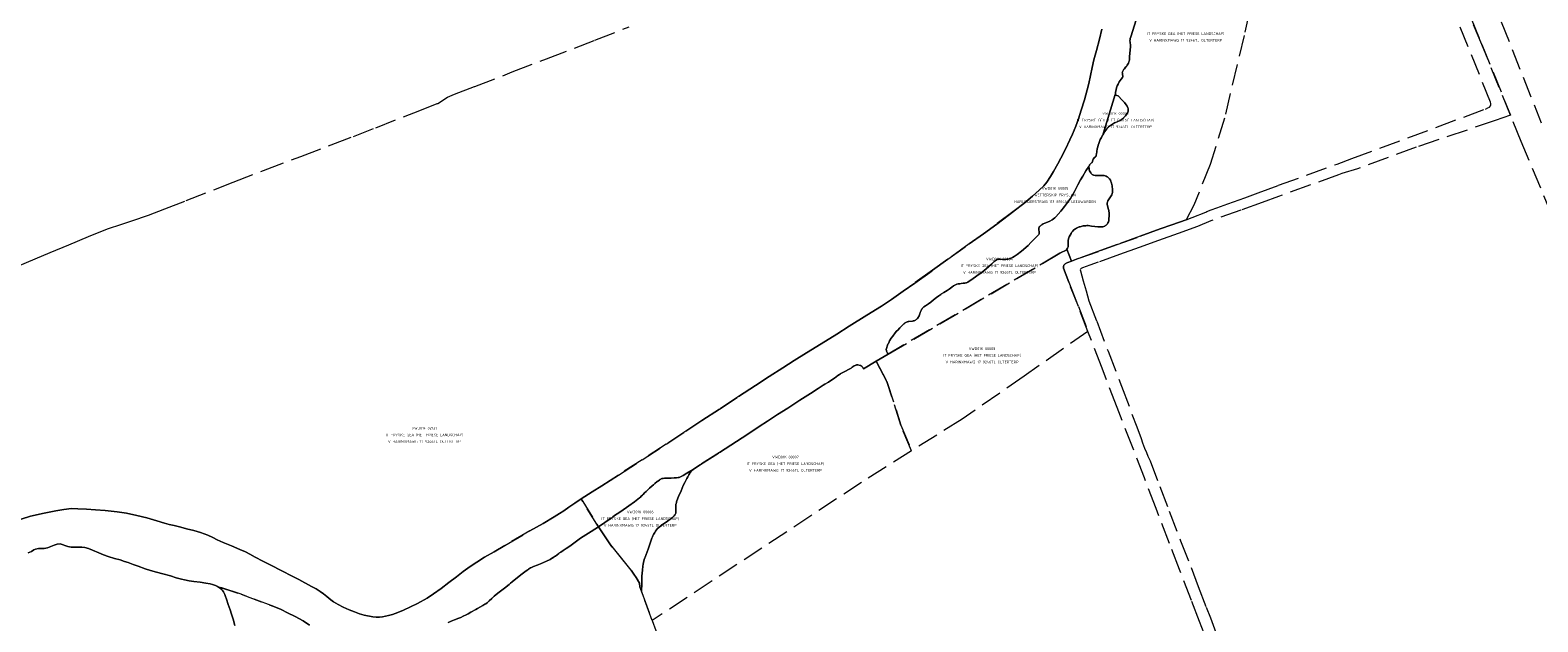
# Model space of a CAD drawing. Header units: metres. Extents: x 188526 to 197860, y 581431 to 587564.
# Tile 20 of 31: x 193414 to 194122, y 584195 to 584473. Entities that reach past the tile are written whole.
import ezdxf
from ezdxf.enums import TextEntityAlignment as Align

# ---------------------------------------------------------------- set-up
doc = ezdxf.new("R2010")
doc.units = ezdxf.units.M
doc.linetypes.add('DASHEDX2', pattern=[14, 10, -4])
doc.layers.add('B-WA-KG-GRENS_KADASTRAAL-G', color=150, linetype='DASHEDX2', lineweight=18)
doc.layers.add('B-WA-KG-GRENS_KADASTRAAL-T50', color=130, linetype='Continuous', lineweight=50)
doc.styles.add('NLCS-ISO-T25', font='NLCS-ISO.ttf', dxfattribs={"height": 2.5})

msp = doc.modelspace()

# ---------------------------------------------------------------- linework, layer by layer
at = {"layer": 'B-WA-KG-GRENS_KADASTRAAL-G'}
for points in [[(193965.05, 584189.38), (193962.9, 584194.95), (193959.16, 584204.81), (193953.55, 584219.44), (193948.85, 584231.58), (193942.57, 584247.96), (193937.02, 584262.38), (193931.72, 584276.27), (193924.28, 584295.41), (193917.2, 584313.84), (193910.54, 584331.18), (193906.04, 584342.81), (193901.6, 584354.29), (193899.09, 584360.91), (193899.04, 584361.64), (193899.21, 584362.26), (193899.56, 584362.64), (193899.86, 584362.92), (193900.11, 584363.08), (193900.4, 584363.23), (193901.11, 584363.54), (193902.89, 584364.2), (193906.02, 584365.37), (193916.42, 584369.09), (193924.23, 584371.91), (193935.08, 584375.82), (193944.41, 584379.23), (193949.98, 584381.19), (193956.67, 584383.59), (193959.49, 584384.6), (193965.93, 584387.18), (193966.43, 584387.42), (193968.39, 584388.16), (193971.1, 584389.15), (193976.2, 584391.01), (193984.18, 584393.9), (193990.42, 584396.13), (194000, 584399.75), (194027.51, 584409.72), (194034.48, 584412.34), (194097.1, 584435.54), (194098.19, 584436.03), (194098.97, 584436.44), (194099.53, 584437.1), (194099.6, 584437.54), (194099.63, 584438.09), (194099.5, 584438.78), (194079.27, 584488.88)], [(193989.37, 584495.14), (193983.91, 584470.1), (193974.6, 584431.33), (193967.97, 584409.48), (193960.26, 584390.39), (193956.67, 584383.59), (193949.98, 584381.19), (193944.41, 584379.23), (193935.08, 584375.82), (193924.23, 584371.91), (193916.42, 584369.09), (193906.02, 584365.37), (193902.89, 584364.2), (193900.62, 584369.73), (193900.89, 584370.17), (193900.89, 584370.17), (193901.16, 584370.48), (193901.34, 584370.93), (193901.34, 584371.14), (193901.34, 584371.29), (193901.31, 584371.36), (193901.34, 584371.59), (193901.31, 584371.87), (193901.23, 584372.79), (193901.2, 584373.3), (193901.24, 584373.93), (193901.57, 584375.08), (193901.72, 584375.54), (193902.19, 584376.38), (193902.67, 584377.17), (193902.8, 584377.52), (193903.25, 584378.06), (193903.83, 584378.65), (193904.36, 584379.08), (193904.67, 584379.24), (193905.22, 584379.6), (193905.53, 584379.78), (193906.14, 584380.03), (193906.49, 584380.19), (193906.87, 584380.27), (193907.33, 584380.42), (193907.86, 584380.58), (193908.29, 584380.66), (193909.05, 584380.79), (193909.61, 584380.79), (193909.99, 584380.82), (193910.27, 584380.82), (193910.68, 584380.8), (193911.39, 584380.75), (193912.28, 584380.61), (193913.81, 584380.41), (193915.15, 584380.24), (193916.07, 584380.22), (193916.58, 584380.2), (193917.09, 584380.23), (193917.57, 584380.31), (193918.05, 584380.44), (193918.28, 584380.52), (193918.4, 584380.57), (193918.86, 584380.82), (193919.11, 584381.05), (193919.29, 584381.21), (193919.39, 584381.31), (193919.67, 584381.69), (193919.89, 584382.07), (193920.22, 584382.59), (193920.35, 584382.94), (193920.29, 584383.09), (193920.34, 584383.3), (193920.37, 584383.6), (193920.45, 584385.81), (193920.55, 584386.35), (193920.5, 584386.91), (193920.42, 584387.39), (193920.39, 584387.59), (193920.31, 584387.97), (193920.03, 584388.86), (193919.69, 584390.28), (193919.58, 584390.76), (193919.61, 584391.27), (193919.63, 584391.52), (193919.7, 584391.88), (193919.95, 584392.39), (193920.21, 584392.85), (193920.51, 584393.39), (193921.74, 584395.22), (193921.97, 584395.93), (193922.07, 584396.34), (193922.11, 584396.57), (193922.11, 584397.05), (193922.03, 584397.59), (193922, 584398.17), (193921.92, 584398.93), (193921.84, 584399.54), (193921.55, 584400.79), (193921.42, 584401.29), (193921.35, 584401.47), (193921.29, 584401.62), (193921.06, 584402.08), (193920.7, 584402.71), (193920.37, 584403.09), (193919.91, 584403.57), (193919.53, 584403.77), (193919.04, 584404.05), (193918.69, 584404.17), (193918.2, 584404.3), (193917.69, 584404.37), (193917.19, 584404.39), (193916.63, 584404.39), (193914.7, 584404.33), (193914.39, 584404.32), (193914.01, 584404.37), (193913.32, 584404.47), (193913.09, 584404.52), (193912.81, 584404.64), (193912.48, 584404.87), (193912.05, 584405.3), (193911.84, 584405.6), (193911.53, 584406.14), (193911.33, 584406.49), (193911.17, 584406.92), (193911.09, 584407.28), (193911.07, 584407.53), (193911.09, 584407.68), (193911.01, 584408.5), (193911.19, 584408.9), (193911.21, 584409.11), (193911.26, 584409.31), (193912.22, 584410.31), (193912.4, 584410.43), (193912.47, 584410.49), (193912.62, 584410.89), (193912.92, 584411.73), (193913, 584411.86), (193913.02, 584411.96), (193913.05, 584412.07), (193913.68, 584412.75), (193914.16, 584413.06), (193914.23, 584413.19), (193914.36, 584413.39), (193914.46, 584413.85), (193914.46, 584414.11), (193914.53, 584414.29), (193914.68, 584415.56), (193914.92, 584416.8), (193915.14, 584417.8), (193915.34, 584418.56), (193915.59, 584419.37), (193915.94, 584420.26), (193916.34, 584421.21), (193916.87, 584422.23), (193917.42, 584423.2), (193917.5, 584423.35), (193918.5, 584425), (193919.41, 584426.21), (193919.69, 584426.56), (193919.94, 584426.84), (193920.27, 584427.18), (193921.13, 584427.84), (193921.61, 584428.2), (193922.09, 584428.48), (193922.62, 584428.78), (193923.08, 584429.02), (193923.46, 584429.18), (193924.24, 584429.51), (193924.88, 584429.82), (193925.43, 584430.08), (193925.74, 584430.23), (193926.19, 584430.52), (193926.34, 584430.62), (193926.8, 584431), (193927.53, 584431.67), (193928.16, 584432.36), (193928.69, 584432.97), (193929.05, 584433.58), (193929.27, 584434.04), (193929.42, 584434.47), (193929.44, 584434.7), (193929.47, 584435.08), (193929.41, 584435.41), (193929.36, 584435.74), (193929.26, 584436.15), (193928.92, 584436.81), (193928.43, 584437.53), (193927.72, 584438.58), (193926.36, 584440.05), (193925.03, 584441.46), (193924.83, 584441.64), (193924.7, 584441.71), (193924.14, 584441.94), (193923.81, 584442.06), (193923.4, 584442.29), (193923.42, 584442.62), (193923.45, 584442.82), (193923.47, 584443.43), (193923.59, 584443.94), (193923.74, 584444.68), (193924.01, 584445.54), (193924.34, 584446.49), (193924.66, 584447.2), (193925.22, 584448.25), (193925.7, 584448.93), (193926.12, 584449.5), (193926.83, 584450.36), (193926.95, 584450.72), (193926.98, 584450.97), (193926.8, 584451.73), (193926.71, 584452.34), (193926.69, 584452.6), (193926.74, 584452.88), (193926.84, 584453.06), (193926.91, 584453.26), (193927.04, 584453.57), (193927.26, 584453.97), (193927.47, 584454.25), (193927.64, 584454.48), (193928.2, 584455.15), (193928.6, 584455.58), (193928.98, 584456.09), (193929.28, 584456.63), (193929.53, 584457.06), (193929.78, 584457.65), (193929.83, 584458.08), (193930.05, 584458.69), (193930.13, 584459.38), (193930.12, 584460.16), (193930.12, 584460.73), (193930.17, 584461.08), (193930.16, 584461.54), (193930.6, 584464.92), (193930.57, 584465.1), (193930.57, 584465.5), (193930.31, 584466.8), (193930.31, 584467.1), (193930.25, 584467.46), (193930.35, 584468.32), (193930.42, 584468.7), (193930.67, 584469.37), (193933.26, 584477.46)], [(194085.01, 584490.99), (194095.42, 584465.86), (194108.88, 584432.64), (194101.72, 584430.2), (194064.68, 584417.58), (194037.05, 584407.53), (194029.67, 584405.22), (194028.95, 584404.95), (194028.11, 584404.65), (194000, 584394.5), (193992.25, 584391.66), (193982.34, 584388.07), (193968.19, 584383.06), (193961.91, 584380.4), (193952.88, 584377.17), (193943.7, 584373.89), (193934.63, 584370.6), (193925.35, 584367.27), (193915.28, 584363.65), (193911.51, 584362.31), (193909.73, 584361.69), (193908.03, 584361.07), (193907.68, 584360.91), (193907.3, 584360.73), (193907.08, 584360.45), (193906.97, 584360.07), (193907.05, 584359.56), (193908.35, 584354.89), (193909.68, 584350.23), (193910.33, 584347.82), (193911.03, 584345.46), (193914.67, 584335.93), (193920.02, 584321.81), (193926.32, 584305.38), (193931.21, 584292.35), (193933.48, 584286.29), (193935.5, 584280.89), (193936.15, 584278.89), (193937.16, 584276.36), (193937.96, 584274.25), (193938.65, 584272.66), (193939.68, 584270.45), (193944.26, 584258.38), (193948.7, 584246.8), (193954.07, 584232.81), (193958.93, 584220.39), (193962.32, 584211.39), (193966.11, 584201.66), (193968.05, 584196.66), (193971.18, 584188.04)], [(194144.73, 584346.8), (194113.89, 584420.27), (194108.88, 584432.64), (194095.42, 584465.86), (194085.01, 584490.99)], [(193408.33, 584361.86), (193416.41, 584365.21), (193423.43, 584368.15), (193432.28, 584371.84), (193441.37, 584375.78), (193450.34, 584379.37), (193457.14, 584381.55), (193461.81, 584383.1), (193469.59, 584385.79), (193477.27, 584388.66), (193487.23, 584392.53), (193509.31, 584401.18), (193523.63, 584406.68), (193541.05, 584413.31), (193555.39, 584418.69), (193565.84, 584422.69), (193576.25, 584426.79), (193596.99, 584434.87), (193605.12, 584438.07), (193605.48, 584438.15), (193609.98, 584441.13), (193613.23, 584442.49), (193622.78, 584446.16), (193640.32, 584452.93), (193656.42, 584459.15), (193679.13, 584467.9), (193695.22, 584474.17)], [(193933.26, 584477.46), (193930.67, 584469.37), (193930.42, 584468.7), (193930.35, 584468.32), (193930.25, 584467.46), (193930.31, 584467.1), (193930.31, 584466.8), (193930.57, 584465.5), (193930.57, 584465.1), (193930.6, 584464.92), (193930.16, 584461.54), (193930.17, 584461.08), (193930.12, 584460.73), (193930.12, 584460.16), (193930.13, 584459.38), (193930.05, 584458.69), (193929.83, 584458.08), (193929.78, 584457.65), (193929.53, 584457.06), (193929.28, 584456.63), (193928.98, 584456.09), (193928.6, 584455.58), (193928.2, 584455.15), (193927.64, 584454.48), (193927.47, 584454.25), (193927.26, 584453.97), (193927.04, 584453.57), (193926.91, 584453.26), (193926.84, 584453.06), (193926.74, 584452.88), (193926.69, 584452.6), (193926.71, 584452.34), (193926.8, 584451.73), (193926.98, 584450.97), (193926.95, 584450.72), (193926.83, 584450.36), (193926.12, 584449.5), (193925.7, 584448.93), (193925.22, 584448.25), (193924.66, 584447.2), (193924.34, 584446.49), (193924.01, 584445.54), (193923.74, 584444.68), (193923.59, 584443.94), (193923.47, 584443.43), (193923.45, 584442.82), (193923.42, 584442.62), (193923.4, 584442.29), (193921.18, 584435.11), (193918.79, 584427.52), (193917.5, 584423.35), (193917.42, 584423.2), (193916.87, 584422.23), (193916.34, 584421.21), (193915.94, 584420.26), (193915.59, 584419.37), (193915.34, 584418.56), (193915.14, 584417.8), (193914.92, 584416.8), (193914.68, 584415.56), (193914.53, 584414.29), (193914.46, 584414.11), (193914.46, 584413.85), (193914.36, 584413.39), (193914.23, 584413.19), (193914.16, 584413.06), (193913.68, 584412.75), (193913.05, 584412.07), (193913.02, 584411.96), (193913, 584411.86), (193912.92, 584411.73), (193912.62, 584410.89), (193912.47, 584410.49), (193912.4, 584410.43), (193912.22, 584410.31), (193911.26, 584409.31), (193911.21, 584409.11), (193911.19, 584408.9), (193911.01, 584408.5), (193909.6, 584406.56), (193908.12, 584404.08), (193907.06, 584402.37), (193905.88, 584400.03), (193904.2, 584396.87), (193902.97, 584394.68), (193902.29, 584393.5), (193900.98, 584391.69), (193899.49, 584389.77), (193897.75, 584387.55), (193895.53, 584384.97), (193894.93, 584384.46), (193893.81, 584383.52), (193892.6, 584382.92), (193890.85, 584382.15), (193890.24, 584381.92), (193889.58, 584381.63), (193889.13, 584381.37), (193888.84, 584381.2), (193888.57, 584381.04), (193888.22, 584380.79), (193888.07, 584380.63), (193887.84, 584380.41), (193887.74, 584380.25), (193887.7, 584380.17), (193887.65, 584380.05), (193887.6, 584379.94), (193887.55, 584379.82), (193887.51, 584379.66), (193887.46, 584379.51), (193887.43, 584379.17), (193887.47, 584378.83), (193887.68, 584377.84), (193887.73, 584377.66), (193887.73, 584377.43), (193887.68, 584377.1), (193887.58, 584376.92), (193887.43, 584376.64), (193886.45, 584375.57), (193884.78, 584373.93), (193883.82, 584372.88), (193882.51, 584371.48), (193879.3, 584368.87), (193877.32, 584367.23), (193876.87, 584366.9), (193875.96, 584366.28), (193875.15, 584365.82), (193874.06, 584365.35), (193873.15, 584365.09), (193872.46, 584364.99), (193871.55, 584364.91), (193870.43, 584364.95), (193869.44, 584365), (193869, 584365.02), (193868.68, 584365.02), (193868.37, 584364.99), (193868.09, 584364.91), (193867.96, 584364.86), (193867.51, 584364.65), (193867.36, 584364.52), (193867, 584364.29), (193866.57, 584363.96), (193865.23, 584362.71), (193864.05, 584361.63), (193862.81, 584360.56), (193860.84, 584359), (193858.41, 584357.23), (193856, 584355.51), (193854.84, 584354.67), (193854.21, 584354.28), (193853.57, 584354.02), (193853.22, 584353.92), (193852.76, 584353.87), (193852, 584353.73), (193850.99, 584353.65), (193850.38, 584353.55), (193849.95, 584353.49), (193849.59, 584353.44), (193849.08, 584353.26), (193848.68, 584353.1), (193848.09, 584352.85), (193847.49, 584352.54), (193846.65, 584351.92), (193846.09, 584351.51), (193845.41, 584351.03), (193844.43, 584350.36), (193842.91, 584349.38), (193841.87, 584348.74), (193841.49, 584348.51), (193840.6, 584347.92), (193839.52, 584347.05), (193838.08, 584345.93), (193836.79, 584344.93), (193835.65, 584344.11), (193834.74, 584343.49), (193834.23, 584343.16), (193833.55, 584342.62), (193833.25, 584342.34), (193832.77, 584341.9), (193832.66, 584341.72), (193832.46, 584341.42), (193832.26, 584341.01), (193832.09, 584340.65), (193831.86, 584340.09), (193831.69, 584339.43), (193831.49, 584338.87), (193831.31, 584338.52), (193830.48, 584337.29), (193830.25, 584336.98), (193829.95, 584336.7), (193829.57, 584336.37), (193829.27, 584336.27), (193828.91, 584336.09), (193828.51, 584336.06), (193828.23, 584336.03), (193826.43, 584335.84), (193826.2, 584335.79), (193825.92, 584335.71), (193825.92, 584335.74), (193825.64, 584335.61), (193825.44, 584335.48), (193825.31, 584335.43), (193825.03, 584335.3), (193824.7, 584335.12), (193824.5, 584334.97), (193824.27, 584334.79), (193824.2, 584334.71), (193823.82, 584334.38), (193823.49, 584334.1), (193823.04, 584333.69), (193822.2, 584332.82), (193821.24, 584331.8), (193820.71, 584331.21), (193820.13, 584330.42), (193818.97, 584328.91), (193818.24, 584327.97), (193817.46, 584326.67), (193817.19, 584326.21), (193816.86, 584325.54), (193816.64, 584325.11), (193816.34, 584324.27), (193816.11, 584323.68), (193815.99, 584323.05), (193815.91, 584322.95), (193815.89, 584322.64), (193815.97, 584322.18), (193816.07, 584321.83), (193816.2, 584321.53), (193816.46, 584320.99), (193816.82, 584320.49), (193811.17, 584317.11), (193805.17, 584313.62), (193804.81, 584314.19), (193804.53, 584314.59), (193804.35, 584314.87), (193804.13, 584315.05), (193803.97, 584315.12), (193803.66, 584315.22), (193802.49, 584315.42), (193802.42, 584315.42), (193802.23, 584315.43), (193802.09, 584315.44), (193801.98, 584315.44), (193801.72, 584315.38), (193801.55, 584315.31), (193801.27, 584315.21), (193800.95, 584315.05), (193800.87, 584315), (193800.76, 584314.93), (193799.88, 584314.34), (193799.38, 584313.98), (193799.09, 584313.78), (193798.8, 584313.57), (193796.06, 584312.18), (193795.15, 584311.69), (193794.57, 584311.36), (193794.41, 584311.25), (193793.86, 584310.92), (193793.15, 584310.41), (193791.55, 584309.23), (193789.86, 584308.05), (193788.72, 584307.38), (193787.05, 584306.38), (193786.21, 584305.94), (193783.99, 584304.43), (193780.29, 584302.07), (193775.36, 584298.92), (193769.72, 584295.2), (193764.91, 584292.12), (193760.2, 584289.07), (193756.23, 584286.48), (193750.94, 584282.96), (193745.57, 584279.45), (193737.55, 584274.32), (193728.7, 584268.65), (193725.18, 584266.39), (193722.24, 584264.54), (193720.57, 584263.52), (193719.96, 584263.16), (193719.61, 584262.98), (193719.05, 584262.8), (193718.7, 584262.64), (193718.16, 584262.54), (193717.5, 584262.43), (193716.36, 584262.35), (193714.96, 584262.29), (193712.73, 584262.25), (193712.09, 584262.25), (193711.84, 584262.22), (193711.18, 584262.16), (193710.95, 584262.16), (193710.52, 584262.06), (193710.21, 584261.93), (193710.14, 584261.85), (193710.04, 584261.8), (193709.61, 584261.57), (193709.43, 584261.34), (193708.7, 584260.93), (193708.29, 584260.65), (193707.25, 584259.78), (193706.62, 584259.21), (193705.94, 584258.65), (193704.75, 584257.55), (193703.95, 584256.81), (193703.14, 584255.96), (193702.48, 584255.32), (193701.77, 584254.64), (193701.47, 584254.33), (193700.86, 584253.77), (193700.49, 584253.41), (193700.03, 584253.02), (193697.65, 584251.23), (193695, 584249.33), (193691.28, 584246.69), (193689.53, 584245.49), (193688.82, 584245.03), (193688.12, 584244.54), (193687.56, 584244.13), (193687.28, 584243.88), (193687.05, 584243.72), (193686.8, 584243.44), (193686.8, 584243.44), (193680.84, 584239.36), (193672.63, 584252.5), (193677.86, 584255.91), (193682.31, 584258.73), (193690.16, 584263.74), (193701.32, 584270.89), (193712.52, 584278.18), (193721.76, 584284.26), (193729.28, 584289.28), (193737.58, 584294.7), (193746.46, 584300.54), (193754.55, 584305.77), (193760.91, 584309.96), (193767.28, 584314.11), (193772.62, 584317.45), (193778.5, 584321.12), (193785.3, 584325.3), (193792.64, 584329.92), (193798.52, 584333.61), (193806.84, 584338.77), (193813.6, 584343.06), (193818.31, 584346.06), (193823.87, 584349.98), (193829.26, 584353.85), (193837.66, 584359.85), (193844.76, 584365.02), (193854.78, 584372.22), (193861.51, 584377.02), (193867.71, 584381.53), (193875.98, 584387.78), (193880.43, 584391.23), (193884.47, 584394.59), (193887.68, 584397.45), (193889.77, 584399.47), (193891.24, 584401.29), (193893.02, 584403.81), (193894.41, 584406.18), (193896.39, 584409.83), (193897.75, 584412.48), (193899.96, 584416.76), (193902.06, 584421.02), (193903.37, 584423.82), (193904.84, 584427.51), (193906.07, 584430.9), (193907.41, 584435), (193908.86, 584439.81), (193910.22, 584444.57), (193911.04, 584447.6), (193911.73, 584451.34), (193912.55, 584455.1), (193913.39, 584458.67), (193914.53, 584462.94), (193915.94, 584468.31), (193917.13, 584473.09)], [(194104.51, 584476.53), (194123.27, 584429.11)], [(193917.13, 584473.09), (193915.94, 584468.31), (193914.53, 584462.94), (193913.39, 584458.67), (193912.55, 584455.1), (193911.73, 584451.34), (193911.04, 584447.6), (193910.22, 584444.57), (193908.86, 584439.81), (193907.41, 584435), (193906.07, 584430.9), (193904.84, 584427.51), (193903.37, 584423.82), (193902.06, 584421.02), (193899.96, 584416.76), (193897.75, 584412.48), (193896.39, 584409.83), (193894.41, 584406.18), (193893.02, 584403.81), (193891.24, 584401.29), (193889.77, 584399.47), (193887.68, 584397.45), (193884.47, 584394.59), (193880.43, 584391.23), (193875.98, 584387.78), (193867.71, 584381.53), (193861.51, 584377.02), (193854.78, 584372.22), (193844.76, 584365.02), (193837.66, 584359.85), (193829.26, 584353.85), (193823.87, 584349.98), (193818.31, 584346.06), (193813.6, 584343.06), (193806.84, 584338.77), (193798.52, 584333.61), (193792.64, 584329.92), (193785.3, 584325.3), (193778.5, 584321.12), (193772.62, 584317.45), (193767.28, 584314.11), (193760.91, 584309.96), (193754.55, 584305.77), (193746.46, 584300.54), (193737.58, 584294.7), (193729.28, 584289.28), (193721.76, 584284.26), (193712.52, 584278.18), (193701.32, 584270.89), (193690.16, 584263.74), (193682.31, 584258.73), (193677.86, 584255.91), (193672.63, 584252.5), (193669.73, 584250.58), (193666.87, 584248.6), (193664.52, 584246.94), (193662.55, 584245.63), (193660.07, 584244.06), (193654.85, 584241.01), (193648.62, 584237.49), (193636.78, 584230.68), (193631.81, 584227.73), (193627.38, 584225.11), (193623.64, 584222.85), (193620.55, 584220.75), (193617.31, 584218.49), (193614.1, 584216.01), (193610.54, 584213.32), (193606.89, 584210.5), (193603.33, 584207.91), (193600.34, 584205.97), (193595.84, 584203.42), (193592.54, 584201.8), (193589.27, 584200.33), (193586.59, 584199.25), (193584.13, 584198.34), (193582.23, 584197.8), (193580.86, 584197.44), (193579.46, 584197.2), (193577.96, 584197.04), (193576.46, 584197.08), (193574.96, 584197.17), (193570.84, 584197.96), (193568.63, 584198.66), (193566.36, 584199.46), (193563.84, 584200.41), (193561.04, 584201.68), (193558.67, 584202.89), (193556.45, 584204.15), (193555.17, 584205.13), (193553.28, 584206.67), (193551.7, 584208), (193550.24, 584209.09), (193548.3, 584210.32), (193546.16, 584211.48), (193540.14, 584214.69), (193537.36, 584216.15), (193531.91, 584218.96), (193527.27, 584221.3), (193523.32, 584223.25), (193519.65, 584225.16), (193517.23, 584226.52), (193515.08, 584227.73), (193512.48, 584228.85), (193508.59, 584230.53), (193504.64, 584232.13), (193501.89, 584233.36), (193499.74, 584234.47), (193497.48, 584235.44), (193493.96, 584236.79), (193490.91, 584237.66), (193487.5, 584238.54), (193484.72, 584239.25), (193481.64, 584240), (193479.35, 584240.57), (193477.14, 584241.14), (193473.5, 584242.28), (193468.74, 584243.68), (193464.11, 584244.82), (193459.2, 584245.8), (193454.92, 584246.49), (193449.3, 584247.09), (193444.7, 584247.42), (193440.43, 584247.75), (193436.36, 584247.95), (193433.44, 584247.96), (193429.91, 584247.55), (193426.05, 584246.95), (193420.62, 584245.85), (193414.28, 584244.36), (193409.87, 584243.09)], [(193409.87, 584243.09), (193414.28, 584244.36), (193420.62, 584245.85), (193426.05, 584246.95), (193429.91, 584247.55), (193433.44, 584247.96), (193436.36, 584247.95), (193440.43, 584247.75), (193444.7, 584247.42), (193449.3, 584247.09), (193454.92, 584246.49), (193459.2, 584245.8), (193464.11, 584244.82), (193468.74, 584243.68), (193473.5, 584242.28), (193477.14, 584241.14), (193479.35, 584240.57), (193481.64, 584240), (193484.72, 584239.25), (193487.5, 584238.54), (193490.91, 584237.66), (193493.96, 584236.79), (193497.48, 584235.44), (193499.74, 584234.47), (193501.89, 584233.36), (193504.64, 584232.13), (193508.59, 584230.53), (193512.48, 584228.85), (193515.08, 584227.73), (193517.23, 584226.52), (193519.65, 584225.16), (193523.32, 584223.25), (193527.27, 584221.3), (193531.91, 584218.96), (193537.36, 584216.15), (193540.14, 584214.69), (193546.16, 584211.48), (193548.3, 584210.32), (193550.24, 584209.09), (193551.7, 584208), (193553.28, 584206.67), (193555.17, 584205.13), (193556.45, 584204.15), (193558.67, 584202.89), (193561.04, 584201.68), (193563.84, 584200.41), (193566.36, 584199.46), (193568.63, 584198.66), (193570.84, 584197.96), (193574.96, 584197.17), (193576.46, 584197.08), (193577.96, 584197.04), (193579.46, 584197.2), (193580.86, 584197.44), (193582.23, 584197.8), (193584.13, 584198.34), (193586.59, 584199.25), (193589.27, 584200.33), (193592.54, 584201.8), (193595.84, 584203.42), (193600.34, 584205.97), (193603.33, 584207.91), (193606.89, 584210.5), (193610.54, 584213.32), (193614.1, 584216.01), (193617.31, 584218.49), (193620.55, 584220.75), (193623.64, 584222.85), (193627.38, 584225.11), (193631.81, 584227.73), (193636.78, 584230.68), (193648.62, 584237.49), (193654.85, 584241.01), (193660.07, 584244.06), (193662.55, 584245.63), (193664.52, 584246.94), (193666.87, 584248.6), (193669.73, 584250.58), (193672.63, 584252.5), (193680.84, 584239.36), (193677.42, 584237.19), (193672.35, 584234.03), (193667.32, 584230.41), (193665.65, 584229.23), (193664.26, 584228.31), (193663.14, 584227.54), (193662.51, 584227.16), (193662.13, 584226.93), (193660.64, 584225.72), (193660.21, 584225.44), (193659.43, 584224.9), (193659.27, 584224.82), (193658.09, 584224.16), (193656.34, 584223.31), (193653.57, 584222.05), (193652.05, 584221.43), (193650.36, 584220.78), (193649.65, 584220.5), (193649.29, 584220.34), (193648.94, 584220.14), (193648.48, 584219.85), (193647.93, 584219.5), (193647.57, 584219.29), (193646.79, 584218.7), (193644.43, 584216.91), (193641.1, 584214.27), (193640.39, 584213.71), (193640.24, 584213.58), (193639.53, 584212.91), (193639.1, 584212.58), (193638.87, 584212.38), (193636.67, 584210.64), (193635.41, 584209.71), (193633.64, 584208.25), (193631.87, 584206.84), (193631.19, 584206.26), (193630.73, 584205.85), (193629.57, 584204.75), (193629.22, 584204.41), (193628.54, 584203.8), (193627.9, 584203.34), (193627.47, 584203.06), (193626.51, 584202.49), (193624, 584201.13), (193623.22, 584200.69), (193620.97, 584199.33), (193619.68, 584198.61), (193618.66, 584198.05), (193617.32, 584197.43), (193616.15, 584196.89), (193615.24, 584196.53), (193613.27, 584195.78), (193611.72, 584195.21), (193611.41, 584195.06), (193611.03, 584194.88), (193610.3, 584194.44)], [(193610.3, 584194.44), (193611.03, 584194.88), (193611.41, 584195.06), (193611.72, 584195.21), (193613.27, 584195.78), (193615.24, 584196.53), (193616.15, 584196.89), (193617.32, 584197.43), (193618.66, 584198.05), (193619.68, 584198.61), (193620.97, 584199.33), (193623.22, 584200.69), (193624, 584201.13), (193626.51, 584202.49), (193627.47, 584203.06), (193627.9, 584203.34), (193628.54, 584203.8), (193629.22, 584204.41), (193629.57, 584204.75), (193630.73, 584205.85), (193631.19, 584206.26), (193631.87, 584206.84), (193633.64, 584208.25), (193635.41, 584209.71), (193636.67, 584210.64), (193638.87, 584212.38), (193639.1, 584212.58), (193639.53, 584212.91), (193640.24, 584213.58), (193640.39, 584213.71), (193641.1, 584214.27), (193644.43, 584216.91), (193646.79, 584218.7), (193647.57, 584219.29), (193647.93, 584219.5), (193648.48, 584219.85), (193648.94, 584220.14), (193649.29, 584220.34), (193649.65, 584220.5), (193650.36, 584220.78), (193652.05, 584221.43), (193653.57, 584222.05), (193656.34, 584223.31), (193658.09, 584224.16), (193659.27, 584224.82), (193659.43, 584224.9), (193660.21, 584225.44), (193660.64, 584225.72), (193662.13, 584226.93), (193662.51, 584227.16), (193663.14, 584227.54), (193664.26, 584228.31), (193665.65, 584229.23), (193667.32, 584230.41), (193672.35, 584234.03), (193677.42, 584237.19), (193680.84, 584239.36), (193681.14, 584238.88), (193686.48, 584230.96), (193696.11, 584219.06), (193697.45, 584217.24), (193698.52, 584215.64), (193699.99, 584213), (193700.27, 584211.3), (193700.93, 584209.26), (193701.18, 584208.64), (193706.03, 584195.49), (193710.38, 584183.82)], [(193413.12, 584227.18), (193414.64, 584227.92), (193415.83, 584228.61), (193416.61, 584229), (193417.91, 584229.21), (193419.43, 584229.32), (193420.7, 584229.33), (193422.15, 584229.57), (193423.8, 584230.19), (193425.29, 584230.78), (193426.79, 584231.27), (193428.21, 584231.41), (193431.77, 584230.26), (193433.23, 584229.94), (193435.13, 584229.88), (193436.83, 584229.89), (193438.23, 584229.82), (193439.71, 584229.75), (193441.49, 584229.28), (193443.32, 584228.45), (193446.3, 584227.23), (193448.5, 584226.27), (193450.74, 584225.43), (193453.61, 584224.55), (193456.26, 584223.88), (193458.4, 584223.18), (193460.1, 584222.66), (193462.47, 584221.74), (193464.71, 584220.91), (193468.05, 584219.74), (193470.57, 584218.91), (193473.42, 584218.14), (193476.4, 584217.35), (193479.99, 584216.36), (193482.56, 584215.53), (193485.03, 584214.84), (193486.48, 584214.49), (193488.64, 584214.12), (193490.91, 584213.75), (193493.78, 584213.39), (193496.45, 584212.98), (193498.51, 584212.63), (193499.66, 584212.41), (193501, 584211.96), (193501.97, 584211.48), (193503, 584210.73), (193503.63, 584210.28), (193504.04, 584209.85), (193504.48, 584209.37), (193504.84, 584208.89), (193505.17, 584208.25), (193505.43, 584207.61), (193505.74, 584206.78), (193506.15, 584205.41), (193507.06, 584202.95), (193507.89, 584200.49), (193508.51, 584198.47), (193509.26, 584196.08), (193510.17, 584193.04)], [(193545.12, 584193.31), (193542.27, 584195.25), (193538.47, 584197.31), (193534.77, 584199.12), (193531.86, 584200.69), (193528.5, 584202), (193513.09, 584207.75), (193501.97, 584211.48), (193501, 584211.96), (193499.66, 584212.41), (193498.51, 584212.63), (193496.45, 584212.98), (193493.78, 584213.39), (193490.91, 584213.75), (193488.64, 584214.12), (193486.48, 584214.49), (193485.03, 584214.84), (193482.56, 584215.53), (193479.99, 584216.36), (193476.4, 584217.35), (193473.42, 584218.14), (193470.57, 584218.91), (193468.05, 584219.74), (193464.71, 584220.91), (193462.47, 584221.74), (193460.1, 584222.66), (193458.4, 584223.18), (193456.26, 584223.88), (193453.61, 584224.55), (193450.74, 584225.43), (193448.5, 584226.27), (193446.3, 584227.23), (193443.32, 584228.45), (193441.49, 584229.28), (193439.71, 584229.75), (193438.23, 584229.82), (193436.83, 584229.89), (193435.13, 584229.88), (193433.23, 584229.94), (193431.77, 584230.26), (193428.21, 584231.41), (193426.79, 584231.27), (193425.29, 584230.78), (193423.8, 584230.19), (193422.15, 584229.57), (193420.7, 584229.33), (193419.43, 584229.32), (193417.91, 584229.21), (193416.61, 584229), (193415.83, 584228.61), (193414.64, 584227.92), (193413.12, 584227.18)], [(193510.17, 584193.04), (193509.26, 584196.08), (193508.51, 584198.47), (193507.89, 584200.49), (193507.06, 584202.95), (193506.15, 584205.41), (193505.74, 584206.78), (193505.43, 584207.61), (193505.17, 584208.25), (193504.84, 584208.89), (193504.48, 584209.37), (193504.04, 584209.85), (193503.63, 584210.28), (193503, 584210.73), (193501.97, 584211.48), (193513.09, 584207.75), (193528.5, 584202), (193531.86, 584200.69), (193534.77, 584199.12), (193538.47, 584197.31), (193542.27, 584195.25), (193545.12, 584193.31)]]:
    msp.add_lwpolyline(points, dxfattribs=at)
for points in [[(193923.4, 584442.29), (193923.81, 584442.06), (193924.14, 584441.94), (193924.7, 584441.71), (193924.83, 584441.64), (193925.03, 584441.46), (193926.36, 584440.05), (193927.72, 584438.58), (193928.43, 584437.53), (193928.92, 584436.81), (193929.26, 584436.15), (193929.36, 584435.74), (193929.41, 584435.41), (193929.47, 584435.08), (193929.44, 584434.7), (193929.42, 584434.47), (193929.27, 584434.04), (193929.05, 584433.58), (193928.69, 584432.97), (193928.16, 584432.36), (193927.53, 584431.67), (193926.8, 584431), (193926.34, 584430.62), (193926.19, 584430.52), (193925.74, 584430.23), (193925.43, 584430.08), (193924.88, 584429.82), (193924.24, 584429.51), (193923.46, 584429.18), (193923.08, 584429.02), (193922.62, 584428.78), (193922.09, 584428.48), (193921.61, 584428.2), (193921.13, 584427.84), (193920.27, 584427.18), (193919.94, 584426.84), (193919.69, 584426.56), (193919.41, 584426.21), (193918.5, 584425), (193917.5, 584423.35), (193918.79, 584427.52), (193921.18, 584435.11), (193923.4, 584442.29)], [(193816.82, 584320.49), (193816.46, 584320.99), (193816.2, 584321.53), (193816.07, 584321.83), (193815.97, 584322.18), (193815.89, 584322.64), (193815.91, 584322.95), (193815.99, 584323.05), (193816.11, 584323.68), (193816.34, 584324.27), (193816.64, 584325.11), (193816.86, 584325.54), (193817.19, 584326.21), (193817.46, 584326.67), (193818.24, 584327.97), (193818.97, 584328.91), (193820.13, 584330.42), (193820.71, 584331.21), (193821.24, 584331.8), (193822.2, 584332.82), (193823.04, 584333.69), (193823.49, 584334.1), (193823.82, 584334.38), (193824.2, 584334.71), (193824.27, 584334.79), (193824.5, 584334.97), (193824.7, 584335.12), (193825.03, 584335.3), (193825.31, 584335.43), (193825.44, 584335.48), (193825.64, 584335.61), (193825.92, 584335.74), (193825.92, 584335.71), (193826.2, 584335.79), (193826.43, 584335.84), (193828.23, 584336.03), (193828.51, 584336.06), (193828.91, 584336.09), (193829.27, 584336.27), (193829.57, 584336.37), (193829.95, 584336.7), (193830.25, 584336.98), (193830.48, 584337.29), (193831.31, 584338.52), (193831.49, 584338.87), (193831.69, 584339.43), (193831.86, 584340.09), (193832.09, 584340.65), (193832.26, 584341.01), (193832.46, 584341.42), (193832.66, 584341.72), (193832.77, 584341.9), (193833.25, 584342.34), (193833.55, 584342.62), (193834.23, 584343.16), (193834.74, 584343.49), (193835.65, 584344.11), (193836.79, 584344.93), (193838.08, 584345.93), (193839.52, 584347.05), (193840.6, 584347.92), (193841.49, 584348.51), (193841.87, 584348.74), (193842.91, 584349.38), (193844.43, 584350.36), (193845.41, 584351.03), (193846.09, 584351.51), (193846.65, 584351.92), (193847.49, 584352.54), (193848.09, 584352.85), (193848.68, 584353.1), (193849.08, 584353.26), (193849.59, 584353.44), (193849.95, 584353.49), (193850.38, 584353.55), (193850.99, 584353.65), (193852, 584353.73), (193852.76, 584353.87), (193853.22, 584353.92), (193853.57, 584354.02), (193854.21, 584354.28), (193854.84, 584354.67), (193856, 584355.51), (193858.41, 584357.23), (193860.84, 584359), (193862.81, 584360.56), (193864.05, 584361.63), (193865.23, 584362.71), (193866.57, 584363.96), (193867, 584364.29), (193867.36, 584364.52), (193867.51, 584364.65), (193867.96, 584364.86), (193868.09, 584364.91), (193868.37, 584364.99), (193868.68, 584365.02), (193869, 584365.02), (193869.44, 584365), (193870.43, 584364.95), (193871.55, 584364.91), (193872.46, 584364.99), (193873.15, 584365.09), (193874.06, 584365.35), (193875.15, 584365.82), (193875.96, 584366.28), (193876.87, 584366.9), (193877.32, 584367.23), (193879.3, 584368.87), (193882.51, 584371.48), (193883.82, 584372.88), (193884.78, 584373.93), (193886.45, 584375.57), (193887.43, 584376.64), (193887.58, 584376.92), (193887.68, 584377.1), (193887.73, 584377.43), (193887.73, 584377.66), (193887.68, 584377.84), (193887.47, 584378.83), (193887.43, 584379.17), (193887.46, 584379.51), (193887.51, 584379.66), (193887.55, 584379.82), (193887.6, 584379.94), (193887.65, 584380.05), (193887.7, 584380.17), (193887.74, 584380.25), (193887.84, 584380.41), (193888.07, 584380.63), (193888.22, 584380.79), (193888.57, 584381.04), (193888.84, 584381.2), (193889.13, 584381.37), (193889.58, 584381.63), (193890.24, 584381.92), (193890.85, 584382.15), (193892.6, 584382.92), (193893.81, 584383.52), (193894.93, 584384.46), (193895.53, 584384.97), (193897.75, 584387.55), (193899.49, 584389.77), (193900.98, 584391.69), (193902.29, 584393.5), (193902.97, 584394.68), (193904.2, 584396.87), (193905.88, 584400.03), (193907.06, 584402.37), (193908.12, 584404.08), (193909.6, 584406.56), (193911.01, 584408.5), (193911.09, 584407.68), (193911.07, 584407.53), (193911.09, 584407.28), (193911.17, 584406.92), (193911.33, 584406.49), (193911.53, 584406.14), (193911.84, 584405.6), (193912.05, 584405.3), (193912.48, 584404.87), (193912.81, 584404.64), (193913.09, 584404.52), (193913.32, 584404.47), (193914.01, 584404.37), (193914.39, 584404.32), (193914.7, 584404.33), (193916.63, 584404.39), (193917.19, 584404.39), (193917.69, 584404.37), (193918.2, 584404.3), (193918.69, 584404.17), (193919.04, 584404.05), (193919.53, 584403.77), (193919.91, 584403.57), (193920.37, 584403.09), (193920.7, 584402.71), (193921.06, 584402.08), (193921.29, 584401.62), (193921.35, 584401.47), (193921.42, 584401.29), (193921.55, 584400.79), (193921.84, 584399.54), (193921.92, 584398.93), (193922, 584398.17), (193922.03, 584397.59), (193922.11, 584397.05), (193922.11, 584396.57), (193922.07, 584396.34), (193921.97, 584395.93), (193921.74, 584395.22), (193920.51, 584393.39), (193920.21, 584392.85), (193919.95, 584392.39), (193919.7, 584391.88), (193919.63, 584391.52), (193919.61, 584391.27), (193919.58, 584390.76), (193919.69, 584390.28), (193920.03, 584388.86), (193920.31, 584387.97), (193920.39, 584387.59), (193920.42, 584387.39), (193920.5, 584386.91), (193920.55, 584386.35), (193920.45, 584385.81), (193920.37, 584383.6), (193920.34, 584383.3), (193920.29, 584383.09), (193920.35, 584382.94), (193920.22, 584382.59), (193919.89, 584382.07), (193919.67, 584381.69), (193919.39, 584381.31), (193919.29, 584381.21), (193919.11, 584381.05), (193918.86, 584380.82), (193918.4, 584380.57), (193918.28, 584380.52), (193918.05, 584380.44), (193917.57, 584380.31), (193917.09, 584380.23), (193916.58, 584380.2), (193916.07, 584380.22), (193915.15, 584380.24), (193913.81, 584380.41), (193912.28, 584380.61), (193911.39, 584380.75), (193910.68, 584380.8), (193910.27, 584380.82), (193909.99, 584380.82), (193909.61, 584380.79), (193909.05, 584380.79), (193908.29, 584380.66), (193907.86, 584380.58), (193907.33, 584380.42), (193906.87, 584380.27), (193906.49, 584380.19), (193906.14, 584380.03), (193905.53, 584379.78), (193905.22, 584379.6), (193904.67, 584379.24), (193904.36, 584379.08), (193903.83, 584378.65), (193903.25, 584378.06), (193902.8, 584377.52), (193902.67, 584377.17), (193902.19, 584376.38), (193901.72, 584375.54), (193901.57, 584375.08), (193901.24, 584373.93), (193901.2, 584373.3), (193901.23, 584372.79), (193901.31, 584371.87), (193901.34, 584371.59), (193901.31, 584371.36), (193901.34, 584371.29), (193901.34, 584371.14), (193901.34, 584370.93), (193901.16, 584370.48), (193900.89, 584370.17), (193900.62, 584369.73), (193900.51, 584369.56), (193900.28, 584369.3), (193900.05, 584369.12), (193897.93, 584368.14), (193897.29, 584367.83), (193896.58, 584367.38), (193816.82, 584320.49)], [(193816.82, 584320.49), (193896.58, 584367.38), (193897.29, 584367.83), (193897.93, 584368.14), (193900.05, 584369.12), (193900.28, 584369.3), (193900.51, 584369.56), (193900.62, 584369.73), (193902.89, 584364.2), (193901.11, 584363.54), (193900.4, 584363.23), (193900.11, 584363.08), (193899.86, 584362.92), (193899.56, 584362.64), (193899.21, 584362.26), (193899.04, 584361.64), (193899.09, 584360.91), (193901.6, 584354.29), (193906.04, 584342.81), (193910.54, 584331.18), (193880.67, 584310.21), (193851.45, 584289.95), (193827.71, 584275.09), (193822.76, 584287.09), (193816.22, 584307.69), (193811.17, 584317.11), (193816.82, 584320.49)], [(193706.03, 584195.49), (193701.18, 584208.64), (193700.93, 584209.26), (193701.12, 584212.71), (193701.14, 584213.47), (193701.17, 584214.28), (193701.23, 584216.24), (193701.44, 584219.09), (193701.66, 584220.97), (193701.8, 584221.86), (193701.93, 584222.65), (193702.27, 584224.07), (193702.52, 584224.84), (193702.67, 584225.22), (193704.1, 584229.01), (193704.45, 584229.9), (193704.92, 584231.23), (193705.39, 584232.75), (193705.92, 584234.16), (193706.09, 584234.72), (193706.34, 584235.25), (193706.67, 584235.86), (193706.97, 584236.37), (193707.22, 584236.83), (193707.6, 584237.34), (193708.05, 584237.95), (193708.58, 584238.57), (193711.34, 584240.87), (193712.07, 584241.33), (193713.14, 584242.15), (193714.86, 584243.28), (193715.51, 584243.82), (193715.92, 584244.18), (193716.4, 584244.66), (193716.65, 584245.1), (193716.77, 584245.2), (193716.98, 584245.58), (193717.07, 584245.89), (193717.1, 584246.09), (193717.1, 584246.22), (193717.12, 584246.32), (193717.1, 584246.42), (193717.14, 584248.3), (193717.16, 584249.34), (193717.18, 584249.85), (193717.25, 584250.39), (193717.35, 584250.74), (193717.45, 584251.17), (193717.6, 584251.66), (193718.4, 584253.67), (193719.57, 584256.37), (193720.6, 584258.79), (193721.33, 584260.17), (193721.6, 584260.88), (193722.26, 584262.05), (193722.76, 584262.95), (193723.29, 584263.84), (193723.71, 584264.58), (193724.09, 584265.14), (193724.42, 584265.67), (193725.18, 584266.39), (193728.7, 584268.65), (193737.55, 584274.32), (193745.57, 584279.45), (193750.94, 584282.96), (193756.23, 584286.48), (193760.2, 584289.07), (193764.91, 584292.12), (193769.72, 584295.2), (193775.36, 584298.92), (193780.29, 584302.07), (193783.99, 584304.43), (193786.21, 584305.94), (193787.05, 584306.38), (193788.72, 584307.38), (193789.86, 584308.05), (193791.55, 584309.23), (193793.15, 584310.41), (193793.86, 584310.92), (193794.41, 584311.25), (193794.57, 584311.36), (193795.15, 584311.69), (193796.06, 584312.18), (193798.8, 584313.57), (193799.09, 584313.78), (193799.38, 584313.98), (193799.88, 584314.34), (193800.76, 584314.93), (193800.87, 584315), (193800.95, 584315.05), (193801.27, 584315.21), (193801.55, 584315.31), (193801.72, 584315.38), (193801.98, 584315.44), (193802.09, 584315.44), (193802.23, 584315.43), (193802.42, 584315.42), (193802.49, 584315.42), (193803.66, 584315.22), (193803.97, 584315.12), (193804.13, 584315.05), (193804.35, 584314.87), (193804.53, 584314.59), (193804.81, 584314.19), (193805.17, 584313.62), (193811.17, 584317.11), (193816.22, 584307.69), (193822.76, 584287.09), (193827.71, 584275.09), (193804.25, 584260.25), (193706.03, 584195.49)], [(193686.8, 584243.44), (193687.05, 584243.72), (193687.28, 584243.88), (193687.56, 584244.13), (193688.12, 584244.54), (193688.82, 584245.03), (193689.53, 584245.49), (193691.28, 584246.69), (193695, 584249.33), (193697.65, 584251.23), (193700.03, 584253.02), (193700.49, 584253.41), (193700.86, 584253.77), (193701.47, 584254.33), (193701.77, 584254.64), (193702.48, 584255.32), (193703.14, 584255.96), (193703.95, 584256.81), (193704.75, 584257.55), (193705.94, 584258.65), (193706.62, 584259.21), (193707.25, 584259.78), (193708.29, 584260.65), (193708.7, 584260.93), (193709.43, 584261.34), (193709.61, 584261.57), (193710.04, 584261.8), (193710.14, 584261.85), (193710.21, 584261.93), (193710.52, 584262.06), (193710.95, 584262.16), (193711.18, 584262.16), (193711.84, 584262.22), (193712.09, 584262.25), (193712.73, 584262.25), (193714.96, 584262.29), (193716.36, 584262.35), (193717.5, 584262.43), (193718.16, 584262.54), (193718.7, 584262.64), (193719.05, 584262.8), (193719.61, 584262.98), (193719.96, 584263.16), (193720.57, 584263.52), (193722.24, 584264.54), (193725.18, 584266.39), (193724.42, 584265.67), (193724.09, 584265.14), (193723.71, 584264.58), (193723.29, 584263.84), (193722.76, 584262.95), (193722.26, 584262.05), (193721.6, 584260.88), (193721.33, 584260.17), (193720.6, 584258.79), (193719.57, 584256.37), (193718.4, 584253.67), (193717.6, 584251.66), (193717.45, 584251.17), (193717.35, 584250.74), (193717.25, 584250.39), (193717.18, 584249.85), (193717.16, 584249.34), (193717.14, 584248.3), (193717.1, 584246.42), (193717.12, 584246.32), (193717.1, 584246.22), (193717.1, 584246.09), (193717.07, 584245.89), (193716.98, 584245.58), (193716.77, 584245.2), (193716.65, 584245.1), (193716.4, 584244.66), (193715.92, 584244.18), (193715.51, 584243.82), (193714.86, 584243.28), (193713.14, 584242.15), (193712.07, 584241.33), (193711.34, 584240.87), (193708.58, 584238.57), (193708.05, 584237.95), (193707.6, 584237.34), (193707.22, 584236.83), (193706.97, 584236.37), (193706.67, 584235.86), (193706.34, 584235.25), (193706.09, 584234.72), (193705.92, 584234.16), (193705.39, 584232.75), (193704.92, 584231.23), (193704.45, 584229.9), (193704.1, 584229.01), (193702.67, 584225.22), (193702.52, 584224.84), (193702.27, 584224.07), (193701.93, 584222.65), (193701.8, 584221.86), (193701.66, 584220.97), (193701.44, 584219.09), (193701.23, 584216.24), (193701.17, 584214.28), (193701.14, 584213.47), (193701.12, 584212.71), (193700.93, 584209.26), (193700.27, 584211.3), (193699.99, 584213), (193698.52, 584215.64), (193697.45, 584217.24), (193696.11, 584219.06), (193686.48, 584230.96), (193681.14, 584238.88), (193680.84, 584239.36), (193686.8, 584243.44)]]:
    msp.add_lwpolyline(points, close=True, dxfattribs=at)

# ---------------------------------------------------------------- texts
at = {"layer": 'B-WA-KG-GRENS_KADASTRAAL-T50', "style": 'NLCS-ISO-T25'}
for s, p in [('IT FRYSKE GEA (HET FRIESE LANDSCHAP)', (193956.42, 584470.32)), ('V HARINXMAWG 17 9246TL OLTERTERP', (193956.42, 584467.19)), ('VWD01K 00003', (193923.48, 584432.82)), ('IT FRYSKE GEA (HET FRIESE LANDSCHAP)', (193923.48, 584429.69)), ('V HARINXMAWG 17 9246TL OLTERTERP', (193923.48, 584426.57)), ('VWD01K 00005', (193895.11, 584397.67)), ('HARLINGERSTRWG 113 8914AZ LEEUWARDEN', (193895.11, 584391.42)), ('WETTERSKIP FRYSLAN', (193895.11, 584394.54)), ('IT FRYSKE GEA (HET FRIESE LANDSCHAP)', (193869, 584361.37)), ('VWD01K 00004', (193869, 584364.49)), ('V HARINXMAWG 17 9246TL OLTERTERP', (193869, 584358.24)), ('IT FRYSKE GEA (HET FRIESE LANDSCHAP)', (193860.85, 584319.29)), ('VWD01K 00008', (193860.85, 584322.41)), ('V HARINXMAWG 17 9246TL OLTERTERP', (193860.85, 584316.16)), ('IT FRYSKE GEA (HET FRIESE LANDSCHAP)', (193599.11, 584281.97)), ('VWD01F 02137', (193599.11, 584285.1)), ('V HARINXMAWG 17 9246TL OLTERTERP', (193599.11, 584278.85)), ('IT FRYSKE GEA (HET FRIESE LANDSCHAP)', (193768.57, 584268.43)), ('VWD01K 00007', (193768.57, 584271.56)), ('V HARINXMAWG 17 9246TL OLTERTERP', (193768.57, 584265.31)), ('IT FRYSKE GEA (HET FRIESE LANDSCHAP)', (193700.39, 584242.65)), ('V HARINXMAWG 17 9246TL OLTERTERP', (193700.39, 584239.53)), ('VWD01K 00006', (193700.39, 584245.78))]:
    msp.add_text(s, height=1.25, dxfattribs=at).set_placement(p, align=Align.CENTER)

doc.saveas('drawing.dxf')
